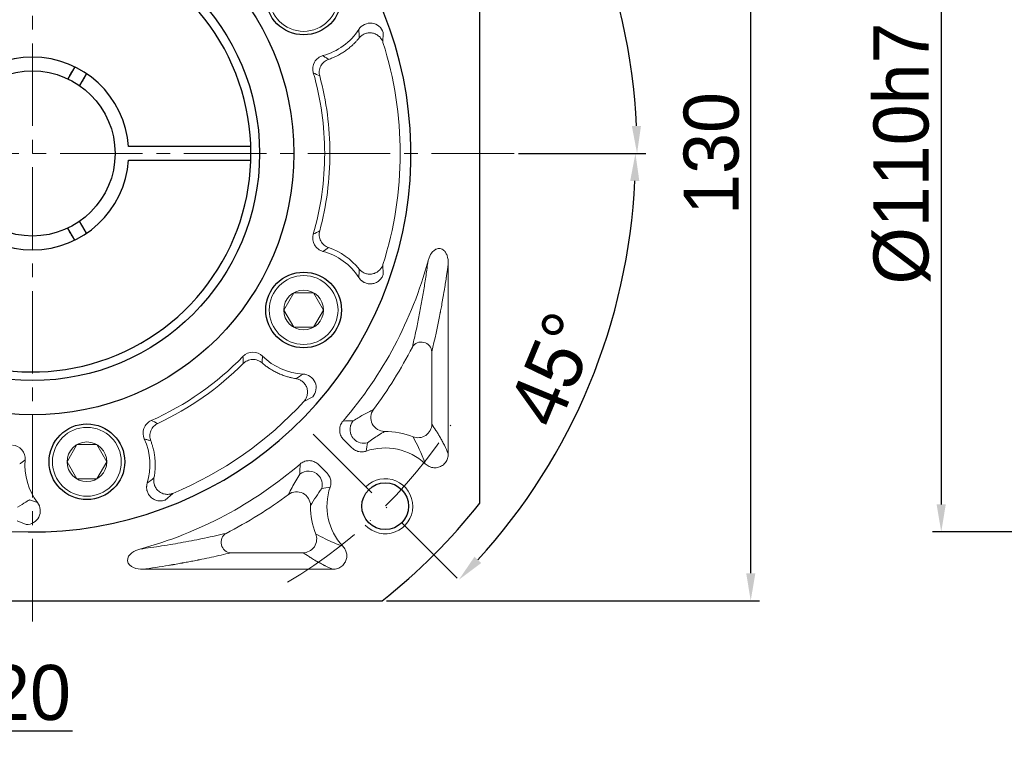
# Model space of a CAD drawing. Header units: millimetres. Extents: x 6170 to 7011, y -653 to -58.
# Tile 4 of 12: x 6315 to 6459, y -342 to -237. Entities that reach past the tile are written whole.
import ezdxf

# ---------------------------------------------------------------- set-up
doc = ezdxf.new("R2010")
doc.units = ezdxf.units.MM
doc.header["$PDSIZE"] = -5
doc.linetypes.add('ACAD_ISO10W100', pattern=[18, 12, -3, 0, -3])
doc.linetypes.add('点画线', pattern=[18, 12, -2, 2, -2])
doc.layers.get('0').update_dxf_attribs({"lineweight": 18})
doc.layers.get('Defpoints').update_dxf_attribs({"lineweight": 18})
for name, color, linetype, lineweight in [('7中心线层', 7, '点画线', 18), ('中心线层', 7, 'ACAD_ISO10W100', 0), ('尺寸线层', 3, 'Continuous', 18), ('粗实线', 7, 'Continuous', 40), ('细实线', 7, 'Continuous', 18)]:
    doc.layers.add(name, color=color, linetype=linetype, lineweight=lineweight)
doc.styles.add('工程字', font='txt')
doc.dimstyles.new('ISO-25', dxfattribs={"dimtxt": 8, "dimasz": 4, "dimexe": 1.25, "dimexo": 0.625, "dimgap": 1.7, "dimtad": 1, "dimtxsty": '工程字', "dimcen": 2, "dimdle": 8, "dimadec": 0, "dimazin": 0, "dimtfac": 1, "dimtmove": 0, "dimatfit": 3, "dimfxl": 1, "dimarcsym": 0})

# ---------------------------------------------------------------- blocks, each defined once
blk = doc.blocks.new('*D85')
at = {"layer": 'Defpoints', "color": 0}
for p in [(6381.27, -192.5), (6355.82, -217.95), (6402.15, -233.75), (6247.28, -256.49), (6387.28, -256.49)]:
    blk.add_point(p, dxfattribs=at)
at = {"layer": '尺寸线层', "color": 0, "lineweight": -2}
blk.add_line((6387.91, -256.49), (6406.4, -256.49), dxfattribs=at)
blk.add_arc((6317.28, -256.49), 87.87, 2.6085, 42.3915, dxfattribs=at)
at = {"layer": '尺寸线层', "color": 0}
for points in [[(6382.66, -196.79), (6381.69, -197.71), (6379.41, -194.36)], [(6404.39, -252.51), (6405.72, -252.48), (6405.15, -256.49)]]:
    blk.add_solid(points, dxfattribs=at)
at = {"layer": '尺寸线层', "color": 0, "insert": (6403.73, -220.69), "char_height": 8, "attachment_point": 5, "rotation": 292.5, "style": '工程字'}
blk.add_mtext('45%%d', dxfattribs=at)
blk = doc.blocks.new('*D86')
at = {"layer": 'Defpoints', "color": 0}
for p in [(6247.28, -256.49), (6387.28, -256.49), (6355.82, -295.03), (6393.17, -300.31), (6381.27, -320.49)]:
    blk.add_point(p, dxfattribs=at)
at = {"layer": '尺寸线层', "color": 0, "lineweight": -2}
blk.add_line((6387.91, -256.49), (6406.16, -256.49), dxfattribs=at)
blk.add_arc((6317.28, -256.49), 87.63, 317.6157, 357.3843, dxfattribs=at)
at = {"layer": '尺寸线层', "color": 0}
for points in [[(6405.48, -260.51), (6404.15, -260.48), (6404.91, -256.49)], [(6381.52, -315.1), (6382.49, -316.02), (6379.24, -318.45)]]:
    blk.add_solid(points, dxfattribs=at)
at = {"layer": '尺寸线层', "color": 0, "insert": (6392.97, -287.84), "char_height": 8, "attachment_point": 5, "rotation": 67.5, "style": '工程字'}
blk.add_mtext('45%%d', dxfattribs=at)
blk = doc.blocks.new('*D87')
at = {"layer": 'Defpoints', "color": 0}
for p in [(6368.09, -191.49), (6421.67, -191.49), (6368.09, -321.49)]:
    blk.add_point(p, dxfattribs=at)
at = {"layer": '尺寸线层', "color": 0, "lineweight": -2}
for p, q in [((6368.71, -191.49), (6422.92, -191.49)), ((6421.67, -317.49), (6421.67, -195.49)), ((6368.71, -321.49), (6422.92, -321.49))]:
    blk.add_line(p, q, dxfattribs=at)
at = {"layer": '尺寸线层', "color": 0}
for points in [[(6422.34, -195.49), (6421.01, -195.49), (6421.67, -191.49)], [(6421.01, -317.49), (6422.34, -317.49), (6421.67, -321.49)]]:
    blk.add_solid(points, dxfattribs=at)
at = {"layer": '尺寸线层', "color": 0, "insert": (6415.97, -256.49), "char_height": 8, "attachment_point": 5, "rotation": 90, "style": '工程字'}
blk.add_mtext('130', dxfattribs=at)
blk = doc.blocks.new('*D95')
at = {"layer": 'Defpoints', "color": 0}
for p in [(6355.19, -194.7), (6279.37, -318.29)]:
    blk.add_point(p, dxfattribs=at)
at = {"layer": '尺寸线层', "color": 0, "lineweight": -2}
blk.add_line((6298.09, -287.76), (6282.24, -313.6), dxfattribs=at)
at = {"layer": '尺寸线层', "color": 0}
blk.add_solid([(6281.46, -313.12), (6283.02, -314.08), (6279.37, -318.29)], dxfattribs=at)
at = {"layer": '尺寸线层', "color": 0, "insert": (6286.92, -295.46), "char_height": 8.5, "attachment_point": 5, "rotation": 58.4699, "style": '工程字'}
blk.add_mtext('{{\\H0.9412x;∅145}}', dxfattribs=at)
blk = doc.blocks.new('*D96')
at = {"layer": 'Defpoints', "color": 0}
for p in [(6262.01, -307.76), (6270.01, -307.76), (6262.01, -340.38)]:
    blk.add_point(p, dxfattribs=at)
at = {"layer": '尺寸线层', "color": 0, "lineweight": -2}
for p, q in [((6262.01, -308.38), (6262.01, -341.63)), ((6270.01, -308.38), (6270.01, -341.63)), ((6256.51, -340.38), (6251.01, -340.38)), ((6270.01, -340.38), (6262.01, -340.38)), ((6275.51, -340.38), (6323.08, -340.38))]:
    blk.add_line(p, q, dxfattribs=at)
at = {"layer": '尺寸线层', "color": 0}
for points in [[(6256.51, -341.3), (6256.51, -339.46), (6262.01, -340.38)], [(6275.51, -339.46), (6275.51, -341.3), (6270.01, -340.38)]]:
    blk.add_solid(points, dxfattribs=at)
at = {"layer": '尺寸线层', "color": 0, "insert": (6302.05, -334.88), "char_height": 8.5, "attachment_point": 5, "style": '工程字'}
blk.add_mtext('{\\H0.9412x;4-M8x20\\P}', dxfattribs=at)
blk = doc.blocks.new('*D101')
at = {"layer": 'Defpoints', "color": 0}
for p in [(6517.03, -201.49), (6449.36, -311.49), (6516.83, -311.49)]:
    blk.add_point(p, dxfattribs=at)
at = {"layer": '尺寸线层', "color": 0, "lineweight": -2}
for p, q in [((6516.4, -201.49), (6448.11, -201.49)), ((6449.36, -205.49), (6449.36, -307.49)), ((6516.2, -311.49), (6448.11, -311.49))]:
    blk.add_line(p, q, dxfattribs=at)
at = {"layer": '尺寸线层', "color": 0}
for points in [[(6450.02, -205.49), (6448.69, -205.49), (6449.36, -201.49)], [(6448.69, -307.49), (6450.02, -307.49), (6449.36, -311.49)]]:
    blk.add_solid(points, dxfattribs=at)
at = {"layer": '尺寸线层', "color": 0, "insert": (6443.66, -256.49), "char_height": 8, "attachment_point": 5, "rotation": 90, "style": '工程字'}
blk.add_mtext('%%C110h7', dxfattribs=at)
blk = doc.blocks.new('*D107')
at = {"layer": 'Defpoints', "color": 0}
for p in [(6470.03, -230.2), (6470.03, -241.13), (6465.03, -245.13)]:
    blk.add_point(p, dxfattribs=at)
at = {"layer": '尺寸线层', "color": 0, "lineweight": -2}
for p, q in [((6465.03, -244.13), (6465.03, -228.95)), ((6470.03, -240.13), (6470.03, -228.95)), ((6461.03, -230.2), (6457.03, -230.2)), ((6465.03, -230.2), (6470.03, -230.2)), ((6474.03, -230.2), (6478.03, -230.2))]:
    blk.add_line(p, q, dxfattribs=at)
at = {"layer": '尺寸线层', "color": 0}
for points in [[(6461.03, -230.86), (6461.03, -229.53), (6465.03, -230.2)], [(6474.03, -229.53), (6474.03, -230.86), (6470.03, -230.2)]]:
    blk.add_solid(points, dxfattribs=at)
at = {"layer": '尺寸线层', "color": 0, "insert": (6467.53, -224.9), "char_height": 8, "attachment_point": 5, "style": '工程字'}
blk.add_mtext('5', dxfattribs=at)

msp = doc.modelspace()

# ---------------------------------------------------------------- linework, layer by layer
at = {"color": 7, "linetype": 'Continuous', "lineweight": 15}
for p, q in [((6368.2126, -240.3464), (6368.2687, -238.9038)), ((6368.2687, -274.08), (6368.2126, -272.6374)), ((6356.7288, -292.5279), (6358.0061, -291.8552)), ((6336.5817, -306.8568), (6337.6507, -305.8865)), ((6315.032, -309.8748), (6316.3684, -310.421))]:
    msp.add_line(p, q, dxfattribs=at)
for p, q in [((6377.7067, -272.4996), (6377.7067, -300.1322)), ((6375.3152, -295.8203), (6375.3152, -285.3053)), ((6363.7059, -299.2784), (6362.5135, -298.0859)), ((6358.8741, -301.7253), (6360.0666, -302.9177)), ((6346.0935, -314.527), (6356.6086, -314.527)), ((6360.9205, -316.9185), (6333.2878, -316.9185))]:
    msp.add_line(p, q)
at = {"color": 7, "linetype": 'Continuous', "lineweight": 15, "flags": 128}
msp.add_lwpolyline([(6315.1161, -307.8778), (6315.4389, -307.6824), (6315.7501, -307.4941), (6316.0386, -307.3195), (6316.2939, -307.165), (6316.5069, -307.0361), (6316.67, -306.9374), (6316.7772, -306.8725), (6316.8248, -306.8437)], dxfattribs=at)
at = {"color": 7, "linetype": 'Continuous', "lineweight": 15}
for start, end in [(342.411462, 17.588538), (292.411529, 317.588538)]:
    msp.add_arc((6317.2801, -256.4919), 53.4303, start, end, dxfattribs=at)
for centre, radius, start, end in [((6317.2801, -256.4919), 59.5734, 319.253028, 344.803455), ((6317.2801, -256.4919), 61.9649, 323.09187, 332.996404), ((6368.5453, -307.7571), 10.8649, 68.187328, 90.557052), ((6368.5453, -307.7571), 8.4734, 46.7652, 109.134578), ((6317.2801, -256.4919), 59.5734, 285.196544, 310.746969), ((6317.2801, -256.4919), 61.9649, 297.003596, 306.90813), ((6368.5453, -307.7571), 8.4734, 160.865406, 223.2348), ((6368.5453, -307.7571), 10.8649, 179.442948, 180), ((6368.5453, -307.7571), 10.8649, 180, 201.812672)]:
    msp.add_arc(centre, radius, start, end)
at = {"extrusion": (0, 0, -1)}
for centre, major_axis, ratio, start_param, end_param in [((6373.8209, -285.3053), (-1.4585, 0.3502), 0.93641458, 0.25100834, 2.89058431), ((6368.4203, -294.9004), (0.9025, -1.7848), 0.98101458, 0.46610402, 2.67548863), ((6373.3228, -295.8203), (1.6562, 1.1211), 0.98803806, 0.60064469, 2.54094734), ((6365.4235, -296.6152), (1.9348, -0.5066), 0.99490252, 1.04372902, 2.09786363), ((6357.4034, -304.6353), (-0.5066, 1.9348), 0.99490252, 1.04372902, 2.09786363), ((6355.6886, -307.6321), (-1.7848, 0.9025), 0.98101458, 0.46610402, 2.67548863), ((6346.0935, -313.0327), (0.3502, -1.4585), 0.93641458, 0.25100834, 2.89058431)]:
    msp.add_ellipse(centre, major_axis=major_axis, ratio=ratio, start_param=start_param, end_param=end_param, dxfattribs=at)
at = {"color": 7, "linetype": 'Continuous', "lineweight": 15}
for points, knots in [([(6368.2687, -238.9038), (6368.0229, -238.19), (6367.3598, -237.6513), (6365.8839, -237.4705), (6365.1111, -237.8306), (6364.7024, -238.4654)], [0, 0, 0, 0, 0.5, 0.5, 1, 1, 1, 1]), ([(6368.2126, -240.3464), (6368.168, -240.2071), (6368.1049, -240.0633), (6367.9334, -239.7805), (6367.8249, -239.6417), (6367.5613, -239.3893), (6367.4062, -239.276), (6367.061, -239.0961), (6366.8711, -239.0298), (6366.4797, -238.9566), (6366.2787, -238.9497), (6365.8916, -238.9925), (6365.7059, -239.0419), (6365.3685, -239.1819), (6365.2168, -239.272), (6364.9543, -239.4736), (6364.8432, -239.5848), (6364.751, -239.6984)], [0, 0, 0, 0, 0.125, 0.125, 0.25, 0.25, 0.375, 0.375, 0.5, 0.5, 0.625, 0.625, 0.75, 0.75, 0.875, 0.875, 1, 1, 1, 1]), ([(6360.2995, -242.8196), (6360.3961, -242.7856), (6360.5842, -242.7194), (6360.8551, -242.6118), (6361.1087, -242.5031), (6361.345, -242.3938), (6361.7136, -242.2119), (6362.1858, -241.9495), (6362.7595, -241.5757), (6363.2978, -241.1696), (6363.7698, -240.7586), (6364.1635, -240.3701), (6364.4758, -240.032), (6364.6623, -239.8059), (6364.751, -239.6984)], [0, 0, 0, 0, 0.05572111, 0.10862207, 0.15870503, 0.20596278, 0.25038032, 0.38254659, 0.49987063, 0.62302565, 0.74944045, 0.84042631, 0.92411132, 1, 1, 1, 1]), ([(6359.4923, -242.2684), (6358.9807, -242.4052), (6358.5288, -242.7555), (6358.0108, -243.6731), (6357.9445, -244.2399), (6358.0913, -244.7484)], [0, 0, 0, 0, 0.5, 0.5, 1, 1, 1, 1]), ([(6360.2995, -242.8196), (6360.0847, -242.8936), (6359.8674, -243.0107), (6359.4783, -243.3339), (6359.308, -243.5401), (6359.061, -244.0041), (6358.985, -244.2605), (6358.934, -244.7638), (6358.9583, -245.0095), (6359.0168, -245.229)], [0, 0, 0, 0, 0.25, 0.25, 0.5, 0.5, 0.75, 0.75, 1, 1, 1, 1]), ([(6359.4923, -242.2684), (6359.6243, -242.3609), (6359.8937, -242.5499), (6360.1624, -242.7285), (6360.2995, -242.8196)], [0, 0, 0, 0, 0.48966329, 1, 1, 1, 1]), ([(6358.0913, -244.7484), (6359.1964, -248.597), (6359.7477, -252.5083), (6359.749, -260.4571), (6359.1732, -264.4649), (6358.0903, -268.2349)], [0, 0, 0, 0, 0.5, 0.5, 1, 1, 1, 1]), ([(6359.0159, -267.7543), (6360.0056, -264.081), (6360.5147, -260.236), (6360.5078, -252.6657), (6360.0116, -248.9224), (6359.0168, -245.229)], [0, 0, 0, 0, 0.5, 0.5, 1, 1, 1, 1]), ([(6358.0903, -268.2349), (6357.9434, -268.7438), (6358.0101, -269.3118), (6358.5288, -270.2291), (6358.9801, -270.5785), (6359.4915, -270.7152)], [0, 0, 0, 0, 0.5, 0.5, 1, 1, 1, 1]), ([(6359.0159, -267.7543), (6358.9573, -267.9738), (6358.9331, -268.2196), (6358.984, -268.7228), (6359.06, -268.9793), (6359.307, -269.4434), (6359.4774, -269.6496), (6359.8665, -269.9729), (6360.0839, -270.0899), (6360.2987, -270.1639)], [0, 0, 0, 0, 0.25, 0.25, 0.5, 0.5, 0.75, 0.75, 1, 1, 1, 1]), ([(6364.751, -273.2854), (6364.8432, -273.399), (6364.9543, -273.5102), (6365.2168, -273.7117), (6365.3685, -273.8019), (6365.7059, -273.9418), (6365.8916, -273.9913), (6366.2787, -274.0341), (6366.4797, -274.0272), (6366.8711, -273.954), (6367.061, -273.8877), (6367.4062, -273.7078), (6367.5613, -273.5945), (6367.8249, -273.3421), (6367.9334, -273.2032), (6368.1049, -272.9205), (6368.168, -272.7766), (6368.2126, -272.6374)], [0, 0, 0, 0, 0.125, 0.125, 0.25, 0.25, 0.375, 0.375, 0.5, 0.5, 0.625, 0.625, 0.75, 0.75, 0.875, 0.875, 1, 1, 1, 1]), ([(6364.7024, -274.5184), (6364.73, -274.5593), (6364.7845, -274.6401), (6364.8758, -274.7519), (6364.971, -274.854), (6365.069, -274.9454), (6365.1674, -275.0259), (6365.2644, -275.0958), (6365.358, -275.1553), (6365.4466, -275.2052), (6365.6727, -275.3186), (6366.0631, -275.4391), (6366.6218, -275.4484), (6367.165, -275.3044), (6367.564, -275.0644), (6367.8412, -274.8062), (6368.0198, -274.5852), (6368.1686, -274.3387), (6368.2361, -274.1641), (6368.2687, -274.08)], [0, 0, 0, 0, 0.03311296, 0.06545709, 0.09677368, 0.12681278, 0.15533898, 0.18213611, 0.20701041, 0.22979244, 0.2503375, 0.37678974, 0.49972283, 0.62069077, 0.74931972, 0.80753573, 0.87444796, 0.939503, 1, 1, 1, 1]), ([(6350.7137, -285.9465), (6350.3394, -285.573), (6349.8108, -285.3576), (6348.7587, -285.3682), (6348.2355, -285.5936), (6347.8687, -285.9741)], [0, 0, 0, 0, 0.5, 0.5, 1, 1, 1, 1]), ([(6350.7137, -285.9465), (6350.6996, -286.1069), (6350.6708, -286.4344), (6350.6506, -286.7561), (6350.6403, -286.9203)], [0, 0, 0, 0, 0.48967145, 1, 1, 1, 1]), ([(6350.6403, -286.9203), (6350.4688, -286.7717), (6350.2589, -286.6424), (6349.785, -286.4678), (6349.5217, -286.4236), (6348.9972, -286.4418), (6348.7376, -286.5041), (6348.2769, -286.7111), (6348.0764, -286.8546), (6347.9156, -287.0147)], [0, 0, 0, 0, 0.25, 0.25, 0.5, 0.5, 0.75, 0.75, 1, 1, 1, 1]), ([(6350.6403, -286.9203), (6350.7177, -286.9865), (6350.8686, -287.1155), (6351.0965, -287.2953), (6351.3169, -287.4598), (6351.5293, -287.6093), (6351.8704, -287.8366), (6352.3329, -288.1134), (6352.9423, -288.4223), (6353.5622, -288.6847), (6354.1531, -288.8873), (6354.6854, -289.0336), (6355.1335, -289.1348), (6355.4219, -289.1832), (6355.5591, -289.2062)], [0, 0, 0, 0, 0.05558468, 0.10839593, 0.15843598, 0.20569787, 0.25016702, 0.38213773, 0.49967412, 0.62284054, 0.74935547, 0.84035243, 0.92406502, 1, 1, 1, 1]), ([(6358.0061, -291.8552), (6358.5011, -291.2859), (6358.6359, -290.4426), (6358.2012, -289.4167), (6357.9541, -289.1131), (6357.3437, -288.6903), (6356.9759, -288.5656), (6356.6027, -288.5476)], [0, 0, 0, 0, 0.5, 0.5, 0.75, 0.75, 1, 1, 1, 1]), ([(6356.7288, -292.5279), (6356.827, -292.4197), (6356.92, -292.2932), (6357.0792, -292.0033), (6357.1452, -291.8398), (6357.232, -291.4854), (6357.2526, -291.2944), (6357.2358, -290.9055), (6357.1982, -290.7079), (6357.066, -290.3324), (6356.9714, -290.1548), (6356.7408, -289.841), (6356.6051, -289.7049), (6356.3152, -289.4827), (6356.1613, -289.3964), (6355.8555, -289.2698), (6355.7036, -289.2292), (6355.5591, -289.2062)], [0, 0, 0, 0, 0.125, 0.125, 0.25, 0.25, 0.375, 0.375, 0.5, 0.5, 0.625, 0.625, 0.75, 0.75, 0.875, 0.875, 1, 1, 1, 1]), ([(6334.5203, -295.3171), (6334.0367, -295.5316), (6333.6451, -295.9473), (6333.2758, -296.9329), (6333.2978, -297.5025), (6333.5208, -297.9818)], [0, 0, 0, 0, 0.5, 0.5, 1, 1, 1, 1]), ([(6335.4824, -295.7171), (6335.2767, -295.8135), (6335.0731, -295.9528), (6334.7207, -296.3152), (6334.5732, -296.5381), (6334.3768, -297.0253), (6334.3283, -297.2881), (6334.3307, -297.7936), (6334.3806, -298.0352), (6334.4618, -298.2473)], [0, 0, 0, 0, 0.25, 0.25, 0.5, 0.5, 0.75, 0.75, 1, 1, 1, 1]), ([(6316.2079, -301.0289), (6316.2539, -300.5019), (6316.0798, -299.9588), (6315.3953, -299.1583), (6314.8848, -298.9015), (6314.3567, -298.8655)], [0, 0, 0, 0, 0.5, 0.5, 1, 1, 1, 1]), ([(6334.4618, -298.2473), (6334.3038, -298.2006), (6333.9943, -298.1092), (6333.6764, -298.0237), (6333.5208, -297.9818)], [0, 0, 0, 0, 0.51051495, 1, 1, 1, 1]), ([(6334.9294, -303.6513), (6334.9488, -303.5481), (6334.9888, -303.3351), (6335.037, -303.0035), (6335.0764, -302.6515), (6335.1112, -302.1791), (6335.1223, -301.597), (6335.0871, -300.912), (6335.0038, -300.2331), (6334.8905, -299.65), (6334.7628, -299.1474), (6334.6318, -298.708), (6334.5204, -298.4059), (6334.4618, -298.2473)], [0, 0, 0, 0, 0.05733096, 0.11832368, 0.18282599, 0.25066163, 0.37680126, 0.50034286, 0.62473693, 0.74984987, 0.82430031, 0.90770342, 1, 1, 1, 1]), ([(6316.2079, -301.0289), (6316.0759, -301.1213), (6315.8063, -301.3099), (6315.5467, -301.5013), (6315.4142, -301.599)], [0, 0, 0, 0, 0.48966429, 1, 1, 1, 1]), ([(6333.9535, -304.4066), (6333.9399, -304.454), (6333.913, -304.5477), (6333.8861, -304.6895), (6333.8691, -304.8281), (6333.862, -304.9619), (6333.8636, -305.0891), (6333.8724, -305.2083), (6333.887, -305.3183), (6333.9056, -305.4182), (6333.9641, -305.6643), (6334.1228, -306.0408), (6334.4748, -306.4748), (6334.9343, -306.7983), (6335.3746, -306.9498), (6335.7506, -306.9961), (6336.0346, -306.9909), (6336.3192, -306.9464), (6336.4963, -306.886), (6336.5817, -306.8568)], [0, 0, 0, 0, 0.03311338, 0.06545788, 0.09677476, 0.12681404, 0.15534031, 0.18213735, 0.20701142, 0.22979304, 0.25033753, 0.37678987, 0.49972286, 0.62069071, 0.74931969, 0.8075358, 0.87444798, 0.93950308, 1, 1, 1, 1]), ([(6334.9294, -303.6513), (6334.9015, -303.795), (6334.8877, -303.9516), (6334.9021, -304.2822), (6334.9305, -304.4564), (6335.0402, -304.8048), (6335.1217, -304.9788), (6335.3377, -305.3029), (6335.4722, -305.4525), (6335.7799, -305.7052), (6335.9528, -305.8081), (6336.3124, -305.9569), (6336.4989, -306.0029), (6336.8617, -306.0425), (6337.0379, -306.0364), (6337.3647, -305.986), (6337.5154, -305.9419), (6337.6507, -305.8865)], [0, 0, 0, 0, 0.125, 0.125, 0.25, 0.25, 0.375, 0.375, 0.5, 0.5, 0.625, 0.625, 0.75, 0.75, 0.875, 0.875, 1, 1, 1, 1]), ([(6316.3684, -310.421), (6317.1226, -310.4341), (6317.8554, -309.9953), (6318.3618, -309.003), (6318.4355, -308.6185), (6318.3671, -307.8792), (6318.2261, -307.5172), (6318.0001, -307.2197)], [0, 0, 0, 0, 0.5, 0.5, 0.75, 0.75, 1, 1, 1, 1])]:
    msp.add_open_spline(points, degree=3, knots=knots, dxfattribs=at)
for points in [[(6364.7024, -238.4654), (6363.5036, -240.3183), (6361.6332, -241.6927), (6359.4923, -242.2684)], [(6364.751, -239.6984), (6364.747, -239.2977), (6364.7319, -238.8877), (6364.7024, -238.4654)], [(6359.0168, -245.229), (6358.712, -245.0753), (6358.4039, -244.9157), (6358.0913, -244.7484)], [(6358.0903, -268.2349), (6358.4029, -268.0676), (6358.7111, -267.908), (6359.0159, -267.7543)], [(6360.2987, -270.1639), (6360.0301, -270.341), (6359.7611, -270.5243), (6359.4915, -270.7152)], [(6364.751, -273.2854), (6363.5947, -271.848), (6362.0335, -270.7565), (6360.2987, -270.1639)], [(6359.4915, -270.7152), (6361.6284, -271.2895), (6363.5009, -272.6614), (6364.7024, -274.5184)], [(6364.7024, -274.5184), (6364.7319, -274.096), (6364.747, -273.6861), (6364.751, -273.2854)], [(6347.8687, -285.9741), (6344.0693, -289.905), (6339.5166, -293.0921), (6334.5203, -295.3171)], [(6347.9156, -287.0147), (6347.8962, -286.6743), (6347.8803, -286.328), (6347.8687, -285.9741)], [(6356.6027, -288.5476), (6354.4031, -288.436), (6352.2818, -287.5071), (6350.7137, -285.9465)], [(6335.4824, -295.7171), (6340.0917, -293.5721), (6344.3212, -290.6121), (6347.9156, -287.0147)], [(6355.5591, -289.2062), (6355.9041, -289.0023), (6356.2516, -288.7843), (6356.6027, -288.5476)], [(6334.5203, -295.3171), (6334.8489, -295.449), (6335.169, -295.5825), (6335.4824, -295.7171)], [(6333.5208, -297.9818), (6334.4497, -299.9849), (6334.603, -302.2954), (6333.9535, -304.4066)], [(6318.0001, -307.2197), (6316.6674, -305.4573), (6316.0186, -303.2313), (6316.2079, -301.0289)], [(6333.9535, -304.4066), (6334.296, -304.1577), (6334.6198, -303.9057), (6334.9294, -303.6513)], [(6316.8248, -306.8437), (6317.2027, -306.9769), (6317.5931, -307.103), (6318.0001, -307.2197)]]:
    msp.add_open_spline(points, degree=3, dxfattribs=at)
for points, knots in [([(6377.7067, -272.4996), (6377.7187, -272.0994), (6377.6651, -271.688), (6377.5244, -271.3091), (6377.4632, -271.1442), (6377.3841, -270.9831), (6377.1965, -270.712), (6377.0919, -270.5954), (6376.8836, -270.438), (6376.7874, -270.384), (6376.5826, -270.3117), (6376.4711, -270.2932), (6376.2647, -270.2967), (6376.1671, -270.314), (6375.9449, -270.385), (6375.8226, -270.4513), (6375.5428, -270.653), (6375.3977, -270.809), (6375.0747, -271.2521), (6374.9288, -271.5677), (6374.8077, -271.9628), (6374.788, -272.0351), (6374.7706, -272.1079)], [0, 0, 0, 0, 0.22787059, 0.22787059, 0.22787059, 0.32582583, 0.32582583, 0.40932097, 0.40932097, 0.46695633, 0.46695633, 0.52514643, 0.52514643, 0.57677772, 0.57677772, 0.65048338, 0.65048338, 0.76606572, 0.76606572, 0.95795753, 0.95795753, 1, 1, 1, 1]), ([(6374.7704, -272.1079), (6374.674, -272.8188), (6374.4727, -274.305), (6374.1446, -276.3757), (6373.782, -278.4613), (6373.3836, -280.5374), (6372.9499, -282.6219), (6372.6464, -283.9434), (6372.4895, -284.6268)], [0, 0, 0, 0, 0.13506441, 0.28239255, 0.44231677, 0.61509624, 0.80093591, 1, 1, 1, 1]), ([(6377.7067, -272.4996), (6377.6788, -272.7088), (6377.6416, -272.9845), (6377.5714, -273.4869), (6377.5455, -273.6691), (6377.5031, -273.9631), (6377.481, -274.1152), (6377.4535, -274.3014), (6377.4394, -274.3966), (6377.4322, -274.4447), (6377.4286, -274.4689), (6377.4271, -274.4793), (6377.4261, -274.4861), (6377.4254, -274.4906), (6377.3724, -274.8451), (6377.322, -275.172), (6377.2497, -275.6296), (6377.2262, -275.7766), (6377.1918, -275.9893), (6377.1749, -276.0937), (6377.1554, -276.2121), (6377.1458, -276.2705), (6377.141, -276.2994), (6377.1387, -276.3139), (6377.1378, -276.3189), (6377.1371, -276.3234), (6377.1363, -276.328), (6377.0728, -276.7123), (6376.9751, -277.2928), (6376.7751, -278.4029), (6376.7167, -278.718), (6376.6418, -279.1163), (6376.619, -279.2367), (6376.588, -279.3994), (6376.5733, -279.4762), (6376.5575, -279.5582), (6376.55, -279.5973), (6376.5463, -279.6163), (6376.5451, -279.6226), (6376.5442, -279.6271), (6376.5434, -279.6317), (6376.5425, -279.6362), (6376.1412, -281.717), (6375.7288, -283.5816), (6375.3152, -285.3053)], [0, 0, 0, 0, 0.0625, 0.0625, 0.09375, 0.09375, 0.109375, 0.1171875, 0.12109375, 0.12304688, 0.12402344, 0.12451172, 0.12451172, 0.125, 0.125, 0.1875, 0.1875, 0.21875, 0.21875, 0.234375, 0.2421875, 0.24609375, 0.24804688, 0.24902344, 0.24951172, 0.24951172, 0.25, 0.25, 0.375, 0.375, 0.4375, 0.4375, 0.46875, 0.46875, 0.484375, 0.4921875, 0.49609375, 0.49804688, 0.49902344, 0.49951172, 0.49951172, 0.5, 0.5, 1, 1, 1, 1]), ([(6366.8272, -293.7039), (6366.3477, -293.9427), (6365.4794, -294.3751), (6364.3835, -295.0414), (6363.8929, -295.3396)], [0, 0, 0, 0, 0.55232274, 1, 1, 1, 1]), ([(6362.4129, -295.3766), (6362.2671, -295.5441), (6362.1477, -295.7389), (6361.9823, -296.1517), (6361.9342, -296.3756), (6361.9161, -296.8179), (6361.945, -297.0425), (6362.0734, -297.4628), (6362.1743, -297.6644), (6362.3666, -297.9284), (6362.4371, -298.0104), (6362.5135, -298.0859)], [0, 0, 0, 0, 0.22445208, 0.22445208, 0.44908294, 0.44908294, 0.67124995, 0.67124995, 0.89260521, 0.89260521, 1, 1, 1, 1]), ([(6377.7067, -300.1322), (6377.5249, -299.7118), (6377.2395, -299.0966), (6376.8844, -298.406), (6376.7012, -298.0674), (6376.6082, -297.8998), (6376.5614, -297.8165), (6376.5379, -297.7749), (6376.5261, -297.7541), (6376.5202, -297.7438), (6376.518, -297.7398), (6376.5157, -297.7358), (6376.5134, -297.7318), (6376.421, -297.5693), (6376.2762, -297.3215), (6376.0986, -297.0296), (6376.0077, -296.8828), (6375.9617, -296.8093), (6375.9385, -296.7725), (6375.9269, -296.7541), (6375.9211, -296.7449), (6375.9187, -296.741), (6375.9162, -296.7371), (6375.9137, -296.7332), (6375.7362, -296.4519), (6375.5362, -296.1468), (6375.3152, -295.8203)], [0, 0, 0, 0, 0.25, 0.375, 0.4375, 0.46875, 0.484375, 0.4921875, 0.49609375, 0.49804687, 0.49902344, 0.49902344, 0.5, 0.5, 0.625, 0.6875, 0.71875, 0.734375, 0.7421875, 0.74609375, 0.74804687, 0.74902344, 0.74902344, 0.75, 0.75, 1, 1, 1, 1]), ([(6365.961, -298.5337), (6366.2292, -298.3414), (6366.8085, -297.9259), (6367.6221, -297.3909), (6368.1556, -297.0658), (6368.4397, -296.8927)], [0, 0, 0, 0, 0.28708904, 0.62034058, 1, 1, 1, 1]), ([(6363.7059, -299.2784), (6363.8618, -299.4354), (6364.0468, -299.5679), (6364.4449, -299.7617), (6364.6636, -299.8256), (6365.1026, -299.8763), (6365.3289, -299.8642), (6365.6197, -299.799), (6365.6946, -299.7776), (6365.7679, -299.7519)], [0, 0, 0, 0, 0.29914893, 0.29914893, 0.5984115, 0.5984115, 0.89633545, 0.89633545, 1, 1, 1, 1]), ([(6374.3496, -301.5838), (6374.5195, -301.7475), (6374.7192, -301.8855), (6375.1494, -302.0844), (6375.3863, -302.1476), (6375.8487, -302.1833), (6376.0809, -302.1606), (6376.5029, -302.0398), (6376.7003, -301.9448), (6377.0438, -301.7004), (6377.1955, -301.5491), (6377.4434, -301.2071), (6377.5414, -301.0112), (6377.6758, -300.5907), (6377.7094, -300.3596), (6377.7067, -300.1322)], [0, 0, 0, 0, 0.15186848, 0.15186848, 0.3042759, 0.3042759, 0.4486569, 0.4486569, 0.5842512, 0.5842512, 0.71724218, 0.71724218, 0.85386599, 0.85386599, 1, 1, 1, 1]), ([(6358.8741, -301.7253), (6358.7179, -301.5675), (6358.5326, -301.4339), (6358.1331, -301.2384), (6357.9135, -301.1738), (6357.4737, -301.123), (6357.2475, -301.1351), (6356.8189, -301.232), (6356.6104, -301.3177), (6356.3328, -301.4899), (6356.2459, -301.5541), (6356.1648, -301.6247)], [0, 0, 0, 0, 0.22445378, 0.22445378, 0.44908645, 0.44908645, 0.67125526, 0.67125526, 0.89260943, 0.89260943, 1, 1, 1, 1]), ([(6356.1278, -303.1047), (6355.93, -303.4255), (6355.5026, -304.1189), (6354.9719, -305.0831), (6354.6589, -305.7068), (6354.4921, -306.039)], [0, 0, 0, 0, 0.28688943, 0.62011359, 1, 1, 1, 1]), ([(6358.8122, -303.2264), (6358.4943, -302.9129), (6358.0074, -302.6745), (6356.9793, -302.6279), (6356.4728, -302.8213), (6356.1278, -303.1047)], [0, 0, 0, 0, 0.5, 0.5, 1, 1, 1, 1]), ([(6360.5401, -304.9796), (6360.6133, -304.7709), (6360.6519, -304.5466), (6360.6526, -304.1039), (6360.6147, -303.8793), (6360.4688, -303.4621), (6360.3592, -303.2637), (6360.1737, -303.0305), (6360.1217, -302.9724), (6360.0666, -302.9177)], [0, 0, 0, 0, 0.2991436, 0.2991436, 0.59840058, 0.59840058, 0.89632343, 0.89632343, 1, 1, 1, 1]), ([(6357.6809, -307.6515), (6357.9297, -307.2415), (6358.3804, -306.499), (6359.0306, -305.5831), (6359.3219, -305.1728)], [0, 0, 0, 0, 0.55207917, 1, 1, 1, 1]), ([(6345.4151, -311.7013), (6344.3996, -311.9325), (6342.4709, -312.3717), (6339.3381, -312.9822), (6336.262, -313.5162), (6333.9697, -313.8335), (6332.8961, -313.9822)], [0, 0, 0, 0, 0.29363982, 0.55770124, 0.79284234, 1, 1, 1, 1]), ([(6356.6086, -314.527), (6357.154, -314.5208), (6357.8511, -314.2242), (6358.6389, -313.0603), (6358.6553, -312.3029), (6358.4583, -311.7943)], [0, 0, 0, 0, 0.5, 0.5, 1, 1, 1, 1]), ([(6362.372, -313.5613), (6361.9384, -313.4046), (6360.9984, -313.0647), (6359.7128, -312.476), (6358.8948, -312.0315), (6358.4583, -311.7943)], [0, 0, 0, 0, 0.2854704, 0.61877015, 1, 1, 1, 1]), ([(6332.8961, -313.9824), (6332.4668, -314.0851), (6332.0615, -314.2562), (6331.354, -314.8041), (6331.0374, -315.2181), (6331.1396, -316.159), (6331.5528, -316.5022), (6332.3843, -316.8662), (6332.8395, -316.9319), (6333.2878, -316.9185)], [0, 0, 0, 0, 0.25, 0.25, 0.5, 0.5, 0.75, 0.75, 1, 1, 1, 1]), ([(6333.2878, -316.9185), (6334.5799, -316.7461), (6336.0042, -316.5341), (6337.4147, -316.2985), (6337.5881, -316.2691), (6337.6266, -316.2626), (6337.6428, -316.2598), (6337.6947, -316.251), (6337.7987, -316.2333), (6338.1806, -316.1676), (6338.5999, -316.0936), (6338.9867, -316.0236), (6339.0924, -316.0044), (6339.1629, -315.9915), (6339.1948, -315.9857), (6339.3587, -315.9556), (6339.752, -315.8828), (6340.4065, -315.7586), (6340.9616, -315.6498), (6341.2551, -315.5913), (6341.3041, -315.5815), (6341.3183, -315.5786), (6341.3473, -315.5728), (6341.4197, -315.5583), (6341.6081, -315.5203), (6342.2462, -315.3904), (6343.757, -315.0717), (6345.1574, -314.7517), (6346.0935, -314.527)], [0, 0, 0, 0, 0.25, 0.28125, 0.28515625, 0.28515625, 0.2890625, 0.2890625, 0.296875, 0.3125, 0.375, 0.390625, 0.3984375, 0.3984375, 0.40625, 0.40625, 0.4375, 0.5, 0.5625, 0.5703125, 0.5703125, 0.57421875, 0.57421875, 0.578125, 0.59375, 0.625, 0.75, 1, 1, 1, 1]), ([(6360.9205, -316.9185), (6360.7668, -316.8521), (6360.579, -316.7693), (6360.2558, -316.6206), (6360.1411, -316.567), (6359.96, -316.4803), (6359.8672, -316.4354), (6359.7712, -316.3882), (6359.7065, -316.3562), (6359.6736, -316.3399), (6359.3788, -316.1925), (6359.16, -316.0772), (6358.8833, -315.9278), (6358.7998, -315.882), (6358.6866, -315.8191), (6358.633, -315.7891), (6358.5838, -315.7614), (6358.5599, -315.7479), (6358.5482, -315.7412), (6358.5367, -315.7347), (6358.5291, -315.7304), (6358.5251, -315.7281), (6358.4085, -315.6618), (6358.2665, -315.5798), (6358.0152, -315.43), (6357.9251, -315.3757), (6357.781, -315.2875), (6357.7068, -315.2417), (6357.6165, -315.1853), (6357.5705, -315.1564), (6357.5505, -315.1439), (6357.5372, -315.1355), (6357.5303, -315.1312), (6357.1071, -314.864), (6356.8108, -314.6639), (6356.6086, -314.527)], [0, 0, 0, 0, 0.125, 0.125, 0.1875, 0.1875, 0.21875, 0.234375, 0.234375, 0.25, 0.25, 0.375, 0.375, 0.4375, 0.4375, 0.46875, 0.484375, 0.484375, 0.4921875, 0.49609375, 0.49609375, 0.5, 0.5, 0.625, 0.625, 0.6875, 0.6875, 0.71875, 0.734375, 0.7421875, 0.74609375, 0.74609375, 0.75, 0.75, 1, 1, 1, 1]), ([(6360.9205, -316.9185), (6361.1564, -316.9213), (6361.3965, -316.8849), (6361.846, -316.735), (6362.0618, -316.6187), (6362.4234, -316.3278), (6362.5772, -316.1521), (6362.8022, -315.7744), (6362.881, -315.5696), (6362.9637, -315.156), (6362.9704, -314.9419), (6362.9164, -314.5233), (6362.8535, -314.3138), (6362.6634, -313.916), (6362.5296, -313.7249), (6362.372, -313.5614)], [0, 0, 0, 0, 0.15185197, 0.15185197, 0.30422565, 0.30422565, 0.44880575, 0.44880575, 0.58461449, 0.58461449, 0.71758575, 0.71758575, 0.85399496, 0.85399496, 1, 1, 1, 1])]:
    msp.add_open_spline(points, degree=3, knots=knots)
for points in [[(6362.4129, -295.3766), (6362.908, -295.3664), (6363.4013, -295.354), (6363.8929, -295.3396)], [(6374.3496, -301.5838), (6373.8121, -299.9907), (6373.2131, -298.7852), (6372.5825, -297.6701)], [(6365.961, -298.5337), (6365.8886, -298.9366), (6365.8236, -299.3426), (6365.7679, -299.7519)], [(6356.1648, -301.6247), (6356.1547, -302.1149), (6356.1423, -302.6083), (6356.1278, -303.1047)], [(6360.5401, -304.9797), (6360.1308, -305.0354), (6359.7248, -305.1004), (6359.3219, -305.1728)]]:
    msp.add_open_spline(points, degree=3)
msp.add_rational_spline([(6363.8929, -295.3396), (6362.745, -296.7366), (6364.0146, -298.024)], [1, 0.740742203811, 1], degree=2)
at = {"layer": '7中心线层'}
for p, q in [((6317.2801, -186.4919), (6317.2801, -326.4919)), ((6387.2801, -256.4919), (6219.034, -256.4919))]:
    msp.add_line(p, q, dxfattribs=at)
at = {"layer": '中心线层'}
msp.add_line((6358.0926, -297.3044), (6378.998, -318.2098), dxfattribs=at)
msp.add_arc((6317.2801, -256.4919), 72.5, 300.73805, 329.26195, dxfattribs=at)
at = {"layer": '粗实线', "lineweight": 30}
for p, q in [((6382.2801, -307.2979), (6382.2801, -205.6859)), ((6266.4741, -321.4919), (6368.0861, -321.4919))]:
    msp.add_line(p, q, dxfattribs=at)
at = {"layer": '粗实线', "linetype": 'Continuous', "lineweight": 30}
for p, q in [((6323.4052, -243.9029), (6322.4023, -245.64)), ((6325.1199, -244.8929), (6324.117, -246.63)), ((6349.0147, -255.5019), (6331.2451, -255.5019)), ((6331.2451, -257.4819), (6349.0147, -257.4819)), ((6323.4052, -269.0809), (6322.4023, -267.3438)), ((6325.1199, -268.0909), (6324.117, -266.3538))]:
    msp.add_line(p, q, dxfattribs=at)
at = {"layer": '粗实线', "lineweight": 30}
for centre, radius in [((6317.2801, -256.4919), 38), ((6317.2801, -256.4919), 33), ((6356.6843, -233.7419), 5.5), ((6356.6843, -279.2419), 5.5), ((6325.1811, -301.3006), 5.5), ((6368.5453, -307.7571), 3.4)]:
    msp.add_circle(centre, radius, dxfattribs=at)
at = {"layer": '粗实线', "linetype": 'Continuous', "lineweight": 30}
msp.add_circle((6317.2801, -256.4919), 12, dxfattribs=at)
at = {"layer": '粗实线', "lineweight": 30}
for radius, start, end in [(55, 250.635704, 226.586158), (31.75, 229.931457, 168.194953), (82.5, 308.01228, 321.98772)]:
    msp.add_arc((6317.2801, -256.4919), radius, start, end, dxfattribs=at)
at = {"layer": '粗实线', "linetype": 'Continuous', "lineweight": 30}
for start, end in [(4.055014, 175.944986), (184.055014, 355.944986)]:
    msp.add_arc((6317.2801, -256.4919), 14, start, end, dxfattribs=at)
for points in [[(6323.0553, -244.5089), (6322.928, -244.7295), (6322.8006, -244.9501), (6322.6732, -245.1708)], [(6324.7701, -245.4989), (6324.6427, -245.7195), (6324.5153, -245.9401), (6324.3879, -246.1608)], [(6324.7701, -267.4849), (6324.6427, -267.2643), (6324.5153, -267.0436), (6324.3879, -266.823)], [(6323.0553, -268.4749), (6322.928, -268.2543), (6322.8006, -268.0336), (6322.6732, -267.813)]]:
    msp.add_open_spline(points, degree=3, dxfattribs=at)
at = {"layer": '细实线'}
for points in [[(6359.571, -279.2419), (6358.1276, -276.7419), (6355.2409, -276.7419), (6353.7975, -279.2419), (6355.2409, -281.7419), (6358.1276, -281.7419)], [(6328.0678, -301.3006), (6326.6245, -298.8006), (6323.7377, -298.8006), (6322.2943, -301.3006), (6323.7377, -303.8006), (6326.6245, -303.8006)]]:
    msp.add_lwpolyline(points, close=True, dxfattribs=at)
for centre, radius in [((6356.6843, -233.7419), 5), ((6356.6843, -279.2419), 5), ((6356.6843, -279.2419), 2.8868), ((6325.1811, -301.3006), 5), ((6325.1811, -301.3006), 2.8868)]:
    msp.add_circle(centre, radius, dxfattribs=at)
msp.add_arc((6368.5453, -307.7571), 4, 223.419226, 135, dxfattribs=at)

# ---------------------------------------------------------------- dimensions: what is measured, and where the dimension line sits
at = {"layer": '尺寸线层'}
dim = msp.add_linear_dim(base=(6421.6741, -191.4919), p1=(6368.0861, -321.4919), p2=(6368.0861, -191.4919), angle=90, dimstyle='ISO-25', override={"dimtxsty": '工程字'}, dxfattribs=at)
dim.commit()
dim.dimension.update_dxf_attribs({"geometry": '*D87', "text_midpoint": (6415.9741, -256.4919)})
for base, line1, line2, picture, middle in [((6402.1539, -233.75), ((6247.2801, -256.4919), (6387.2801, -256.4919)), ((6355.8174, -217.9546), (6381.2733, -192.4987)), '*D85', (6403.7255, -220.685)), ((6393.1673, -300.3054), ((6355.8174, -295.0292), (6381.2733, -320.4851)), ((6247.2801, -256.4919), (6387.2801, -256.4919)), '*D86', (6392.9708, -287.844))]:
    dim = msp.add_angular_dim_2l(base=base, line1=line1, line2=line2, dimstyle='ISO-25', override={"dimtxsty": '工程字'}, dxfattribs=at)
    dim.commit()
    dim.dimension.update_dxf_attribs({"geometry": picture, "text_midpoint": middle})
dim = msp.add_diameter_dim_2p(p1=(6355.1937, -194.6954), p2=(6279.3665, -318.2884), text='{{\\H0.9412x;<>}}', dimstyle='ISO-25', override={"dimtxt": 8.5, "dimasz": 5.5, "dimgap": 1.5}, dxfattribs=at)
dim.commit()
dim.dimension.update_dxf_attribs({"geometry": '*D95', "text_midpoint": (6291.6062, -298.3385), "dimtype": 163})
dim = msp.add_linear_dim(base=(6449.356, -311.4919), p1=(6517.0295, -201.4919), p2=(6516.8295, -311.4919), angle=90, text='%%C<>h7', dimstyle='ISO-25', override={"dimtxsty": '工程字'}, dxfattribs=at)
dim.commit()
dim.dimension.update_dxf_attribs({"geometry": '*D101', "text_midpoint": (6449.356, -256.4919), "dimtype": 160})
dim = msp.add_linear_dim(base=(6470.0294, -230.1957), p1=(6465.0294, -245.1269), p2=(6470.0294, -241.1269), dimstyle='ISO-25', override={"dimexo": 1, "dimgap": 1.3}, dxfattribs=at)
dim.commit()
dim.dimension.update_dxf_attribs({"geometry": '*D107', "text_midpoint": (6467.5294, -230.1957), "dimtype": 160})
dim = msp.add_linear_dim(base=(6262.0149, -340.3813), p1=(6270.0149, -307.7571), p2=(6262.0149, -307.7571), text='{\\H0.9412x;4-M<>x20\\P}', dimstyle='ISO-25', override={"dimtxt": 8.5, "dimasz": 5.5, "dimgap": 1.5, "dimtxsty": '工程字'}, dxfattribs=at)
dim.commit()
dim.dimension.update_dxf_attribs({"geometry": '*D96', "text_midpoint": (6302.0461, -340.3813), "dimtype": 160})

doc.saveas('drawing.dxf')
